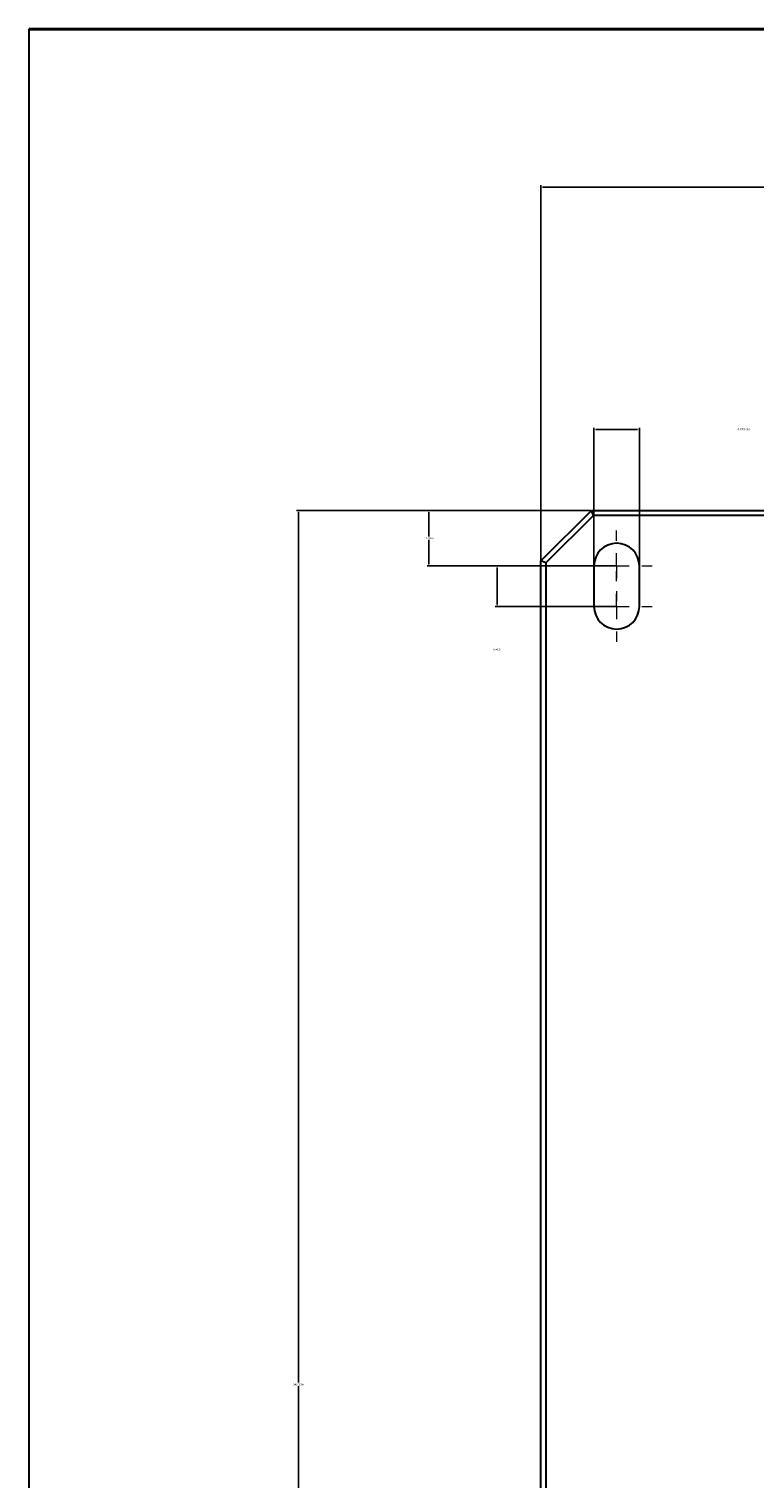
# Model space of a CAD drawing. Header units: millimetres. Extents: x 15 to 913, y -15 to 331.
# Tile 2 of 15: x 15 to 87, y 148 to 292. Entities that reach past the tile are written whole.
import ezdxf

# ---------------------------------------------------------------- set-up
doc = ezdxf.new("R2010")
doc.units = ezdxf.units.MM
doc.header["$PDSIZE"] = -1
doc.layers.get('0').update_dxf_attribs({"true_color": 0xffffff})
doc.dimstyles.new('QCADDimStyle', dxfattribs={"dimtxt": 3.5, "dimasz": 2.5, "dimexe": 1, "dimexo": 0, "dimgap": 1.524, "dimtad": 1, "dimtoh": 1, "dimdec": 4, "dimzin": 0, "dimdsep": 46, "dimtxsty": 'Standard', "dimcen": 0.09, "dimadec": 0, "dimazin": 0, "dimtfac": 1, "dimtdec": 4, "dimtofl": 0, "dimtmove": 0, "dimatfit": 3, "dimfxl": 1, "dimtolj": 1, "dimtzin": 0, "dimarcsym": 0})

# ---------------------------------------------------------------- blocks, each defined once
blk = doc.blocks.new('*D57')
at = {"color": 0, "linetype": 'Continuous', "lineweight": -2}
for p, q in [((70.62, 244.36), (54.41, 244.36)), ((54.59, 244.18), (54.59, 241.79)), ((54.59, 239.04), (54.59, 241.43)), ((73.12, 238.86), (54.41, 238.86))]:
    blk.add_line(p, q, dxfattribs=at)
at = {"color": 0}
for points in [[(54.62, 244.18), (54.56, 244.18), (54.59, 244.36)], [(54.56, 239.04), (54.62, 239.04), (54.59, 238.86)]]:
    blk.add_solid(points, dxfattribs=at)
at = {"layer": 'Defpoints', "color": 0}
for p in [(70.68, 244.36), (54.59, 238.86), (73.18, 238.86)]:
    blk.add_point(p, dxfattribs=at)
at = {"color": 0, "lineweight": 0, "insert": (54.59, 241.61), "char_height": 0.18, "attachment_point": 5}
blk.add_mtext('\\A1;11.0000', dxfattribs=at)
blk = doc.blocks.new('*D58')
at = {"color": 0, "linetype": 'Continuous', "lineweight": -2}
for p, q in [((73.12, 238.86), (61.16, 238.86)), ((61.34, 238.68), (61.34, 235.04)), ((73.12, 234.86), (61.16, 234.86))]:
    blk.add_line(p, q, dxfattribs=at)
at = {"color": 0}
for points in [[(61.37, 238.68), (61.31, 238.68), (61.34, 238.86)], [(61.31, 235.04), (61.37, 235.04), (61.34, 234.86)]]:
    blk.add_solid(points, dxfattribs=at)
at = {"layer": 'Defpoints', "color": 0}
for p in [(73.18, 238.86), (61.34, 234.86), (73.18, 234.86)]:
    blk.add_point(p, dxfattribs=at)
at = {"color": 0, "lineweight": 0, "insert": (61.34, 230.59), "char_height": 0.18, "attachment_point": 5}
blk.add_mtext('\\A1;8.0000', dxfattribs=at)
blk = doc.blocks.new('*D59')
at = {"color": 0, "linetype": 'Continuous', "lineweight": -2}
for p, q in [((65.68, 239.42), (65.68, 276.54)), ((65.86, 276.36), (177.48, 276.36)), ((290.5, 276.36), (178.89, 276.36)), ((290.68, 239.42), (290.68, 276.54))]:
    blk.add_line(p, q, dxfattribs=at)
at = {"color": 0}
for points in [[(65.86, 276.39), (65.86, 276.33), (65.68, 276.36)], [(290.5, 276.33), (290.5, 276.39), (290.68, 276.36)]]:
    blk.add_solid(points, dxfattribs=at)
at = {"layer": 'Defpoints', "color": 0}
for p in [(290.68, 276.36), (65.68, 239.36), (290.68, 239.36)]:
    blk.add_point(p, dxfattribs=at)
at = {"color": 0, "lineweight": 0, "insert": (178.18, 276.36), "char_height": 0.18, "attachment_point": 5}
blk.add_mtext('\\A1;450.0000', dxfattribs=at)
blk = doc.blocks.new('*D60')
at = {"color": 0, "linetype": 'Continuous', "lineweight": -2}
for p, q in [((70.62, 244.36), (41.5, 244.36)), ((41.68, 244.18), (41.68, 158.04)), ((41.68, 71.54), (41.68, 157.68)), ((70.62, 71.36), (41.5, 71.36))]:
    blk.add_line(p, q, dxfattribs=at)
at = {"color": 0}
for points in [[(41.71, 244.18), (41.65, 244.18), (41.68, 244.36)], [(41.65, 71.54), (41.71, 71.54), (41.68, 71.36)]]:
    blk.add_solid(points, dxfattribs=at)
at = {"layer": 'Defpoints', "color": 0}
for p in [(70.68, 244.36), (41.68, 71.36), (70.68, 71.36)]:
    blk.add_point(p, dxfattribs=at)
at = {"color": 0, "lineweight": 0, "insert": (41.68, 157.86), "char_height": 0.18, "attachment_point": 5}
blk.add_mtext('\\A1;346.0000', dxfattribs=at)
blk = doc.blocks.new('*D69')
at = {"color": 0, "linetype": 'Continuous', "lineweight": -2}
for p, q in [((70.93, 238.92), (70.93, 252.54)), ((75.25, 252.36), (71.11, 252.36)), ((75.43, 238.92), (75.43, 252.54))]:
    blk.add_line(p, q, dxfattribs=at)
at = {"color": 0}
for points in [[(71.11, 252.39), (71.11, 252.33), (70.93, 252.36)], [(75.25, 252.33), (75.25, 252.39), (75.43, 252.36)]]:
    blk.add_solid(points, dxfattribs=at)
at = {"layer": 'Defpoints', "color": 0}
for p in [(70.93, 252.36), (70.93, 238.86), (75.43, 238.86)]:
    blk.add_point(p, dxfattribs=at)
at = {"color": 0, "lineweight": 0, "insert": (85.79, 252.36), "char_height": 0.18, "attachment_point": 5}
blk.add_mtext('\\A1;9.0000 (4x)', dxfattribs=at)
blk = doc.blocks.new('SW_CENTERMARKSYMBOL_35')
at = {"color": 0, "linetype": 'Continuous', "lineweight": 0}
for p, q in [((0, 6.5), (0, 7.5)), ((0, 4), (0, 5.25)), ((-2.5, 4), (-3.5, 4)), ((0, 4), (-1.25, 4)), ((0, 4), (0, 2.75)), ((0, 4), (1.25, 4)), ((0, 2.5), (0, 3.5)), ((2.5, 4), (3.5, 4)), ((0, 1.5), (0, 0.5)), ((-2.5, 0), (-3.5, 0)), ((0, 0), (-1.25, 0)), ((0, 0), (0, 1.25)), ((0, 0), (0, -1.25)), ((0, 0), (1.25, 0)), ((2.5, 0), (3.5, 0)), ((0, -2.5), (0, -3.5))]:
    blk.add_line(p, q, dxfattribs=at)

msp = doc.modelspace()

# ---------------------------------------------------------------- linework, layer by layer
at = {"color": 7, "linetype": 'Continuous', "lineweight": 40, "true_color": 0xffffff}
msp.add_line((415, 292), (15, 292), dxfattribs=at)
at = {"color": 7, "linetype": 'Continuous', "lineweight": 30, "true_color": 0xffffff}
for p, q in [((15, 292), (15, 5)), ((65.684446, 239.359799), (70.684441, 244.359794)), ((70.891552, 243.8598), (70.684441, 244.359794)), ((70.684441, 244.359794), (285.684444, 244.359794)), ((70.891552, 243.8598), (66.184439, 239.152687)), ((285.477333, 243.8598), (70.891552, 243.8598)), ((66.184439, 239.152687), (65.684446, 239.359799)), ((65.684446, 76.359796), (65.684446, 239.359799)), ((66.184439, 239.152687), (66.184439, 76.566907)), ((70.934445, 238.859798), (70.934445, 234.859797)), ((75.434439, 234.859797), (75.434439, 238.859798))]:
    msp.add_line(p, q, dxfattribs=at)
for centre, start, end in [((73.184443, 238.859797), 0, 180), ((73.184443, 234.859797), 180, 0)]:
    msp.add_arc(centre, 2.25, start, end, dxfattribs=at)

# ---------------------------------------------------------------- block references
at = {"color": 7, "linetype": 'Continuous', "lineweight": 0, "true_color": 0xffffff}
msp.add_blockref('SW_CENTERMARKSYMBOL_35', (73.184443, 234.859797), dxfattribs=at)

# ---------------------------------------------------------------- dimensions: what is measured, and where the dimension line sits
for base, p1, p2, angle, picture, middle in [((290.684443, 276.359797), (65.684443, 239.359797), (290.684443, 239.359797), 0, '*D59', (178.184443, 276.359797)), ((41.684443, 71.359797), (70.684443, 244.359797), (70.684443, 71.359797), 90, '*D60', (41.684443, 157.859797)), ((54.590422, 238.859797), (70.684443, 244.359797), (73.184443, 238.859797), 90, '*D57', (54.590422, 241.609797)), ((61.336215, 234.859797), (73.184443, 238.859797), (73.184443, 234.859797), 90, '*D58', (61.336215, 230.588854))]:
    dim = msp.add_linear_dim(base=base, p1=p1, p2=p2, angle=angle, dimstyle='QCADDimStyle', override={"dimtxt": 0.18, "dimasz": 0.18, "dimexe": 0.18, "dimexo": 0.0625, "dimgap": 0.09, "dimtad": 0, "dimtih": 1, "dimlfac": 2, "dimtmove": 2}, dxfattribs=at)
    dim.commit()
    dim.dimension.update_dxf_attribs({"geometry": picture, "text_midpoint": middle, "dimtype": 160})
dim = msp.add_linear_dim(base=(70.934443, 252.359797), p1=(75.434443, 238.859797), p2=(70.934443, 238.859797), angle=0, text='<> (4x)', dimstyle='QCADDimStyle', override={"dimtxt": 0.18, "dimasz": 0.18, "dimexe": 0.18, "dimexo": 0.0625, "dimgap": 0.09, "dimtad": 0, "dimtih": 1, "dimlfac": 2, "dimtmove": 2}, dxfattribs=at)
dim.commit()
dim.dimension.update_dxf_attribs({"geometry": '*D69', "text_midpoint": (85.79138, 252.359797), "dimtype": 160})

doc.saveas('drawing.dxf')
